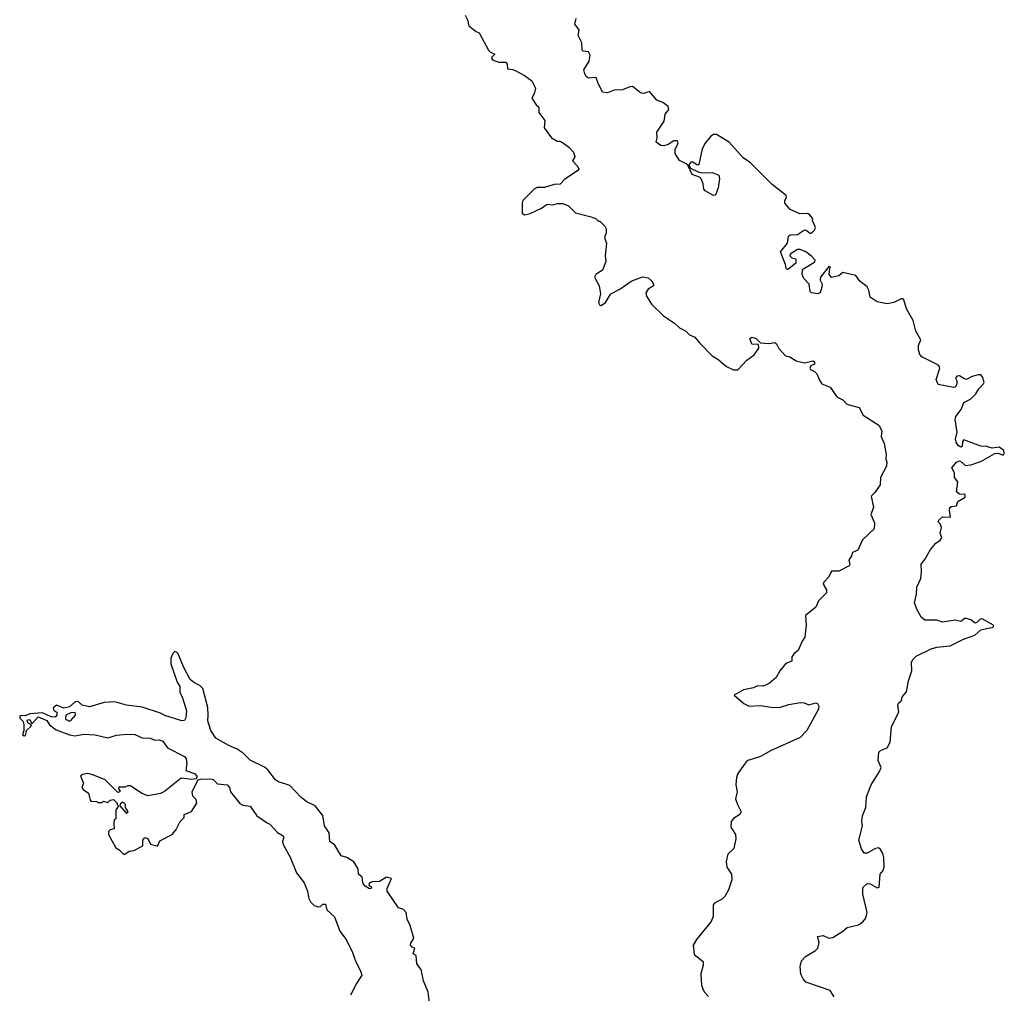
# Model space of a CAD drawing. Extents: x 1862350 to 2057294, y 212041 to 437318.
# Tile 51 of 256: x 1955015 to 1961940, y 288267 to 295117. Entities that reach past the tile are written whole.
import ezdxf

# ---------------------------------------------------------------- set-up
doc = ezdxf.new("R2010")
doc.units = 0

msp = doc.modelspace()

# ---------------------------------------------------------------- linework, layer by layer
at = {"layer": '0CON10XD'}
for points in [[(1958147.8, 295147.8), (1958165.3, 295115.3), (1958174.2, 295074.2), (1958225, 295032.7), (1958247.5, 295025), (1958311.8, 294901.8), (1958325, 294888.5), (1958356.7, 294875), (1958335.7, 294854.3), (1958333.1, 294845), (1958340.8, 294835), (1958385, 294819.1), (1958435, 294818.9), (1958442.9, 294805), (1958445, 294770), (1958483.9, 294766.1), (1958505, 294757), (1958565.4, 294725), (1958616.5, 294686.5), (1958641.6, 294635), (1958633.1, 294595), (1958617.6, 294565), (1958647.8, 294517.8), (1958665, 294501.9), (1958666.7, 294465), (1958708.7, 294408.7), (1958703.5, 294355), (1958754.5, 294285), (1958795, 294261.4), (1958811.4, 294261.4), (1958825, 294258.5), (1958875, 294221.8), (1958910.3, 294185), (1958918.9, 294151.1), (1958902.5, 294125), (1958941.2, 294085), (1958946.7, 294065), (1958940, 294055), (1958847.5, 293992.5), (1958815, 293960), (1958775, 293956.2), (1958705, 293937.1), (1958655, 293936.4), (1958635, 293927.8), (1958554.4, 293845), (1958548, 293825), (1958550, 293755), (1958564.3, 293744.3), (1958605, 293754.4), (1958685, 293790.9), (1958725, 293819.8), (1958765, 293814.1), (1958797.1, 293822.9), (1958835, 293822.5), (1958875, 293806.5), (1958925, 293758), (1959035, 293730), (1959070, 293715), (1959085, 293700), (1959095, 293700), (1959130, 293665), (1959140, 293645), (1959140, 293615), (1959130, 293595), (1959130, 293575), (1959142.5, 293545), (1959132.5, 293455), (1959137.5, 293415), (1959113.3, 293355), (1959066.1, 293323.9), (1959058, 293305), (1959090.6, 293245), (1959100.7, 293189.3), (1959086.4, 293126.4), (1959095, 293107.5), (1959105, 293106.7), (1959135, 293126.7), (1959171.9, 293188.1), (1959235, 293222), (1959315, 293278), (1959395, 293308), (1959435, 293300), (1959455, 293282.5), (1959472.5, 293255), (1959472.5, 293245), (1959435, 293221.9), (1959418.7, 293195), (1959422.5, 293172.5), (1959459.2, 293115), (1959543.5, 293033.5), (1959621.3, 292981.3), (1959655, 292949.4), (1959697.3, 292927.3), (1959725, 292899), (1959764.4, 292884.4), (1959795, 292842.3), (1959885, 292751), (1959925, 292729), (1959985, 292677.2), (1960035, 292653.6), (1960065.4, 292654.6), (1960128.7, 292721.3), (1960180.3, 292759.7), (1960213.8, 292805), (1960212, 292832)], [(1960711.7, 293368.3), (1960718.3, 293378.3), (1960705, 293380), (1960646.2, 293305), (1960643.8, 293285), (1960660, 293255), (1960657.5, 293235), (1960644.4, 293195.6), (1960625, 293187.8), (1960585, 293194.7), (1960574.7, 293204.7), (1960566.4, 293256.4), (1960530.8, 293295), (1960518, 293325), (1960520, 293355), (1960527.5, 293365), (1960607, 293413), (1960610, 293425), (1960585, 293452.5), (1960543.6, 293483.6), (1960505, 293500), (1960485, 293501.2), (1960435, 293466.2), (1960432, 293455), (1960445, 293440.8), (1960473.6, 293433.6), (1960473.3, 293405), (1960425, 293363.3), (1960415, 293360), (1960406.4, 293366.4), (1960401.9, 293395), (1960366.4, 293483.6), (1960415.9, 293544.1), (1960421.2, 293595), (1960435, 293602.9), (1960485, 293604.6), (1960535, 293637.3), (1960546.1, 293636.1), (1960575, 293614.2), (1960585, 293616), (1960605, 293636.2), (1960612.5, 293655), (1960590, 293705), (1960593.3, 293715), (1960575, 293742.5), (1960555, 293754.4), (1960501.8, 293751.8), (1960435, 293780.4), (1960396.4, 293825), (1960395.5, 293845), (1960408, 293865), (1960405, 293879.2), (1960306.7, 293956.7), (1960155, 294109.4), (1960104, 294145), (1960005, 294255.4), (1959915, 294308.6), (1959895, 294308.5), (1959875, 294296.9), (1959835, 294249.2), (1959815, 294208.8), (1959791.9, 294098.1), (1959782.7, 294092.7), (1959745, 294115.8), (1959735, 294113.3), (1959720, 294095), (1959732.5, 294072.5), (1959785.9, 294045.9), (1959815, 294040), (1959885, 294042.5), (1959933, 294023), (1959937, 293997), (1959927.5, 293935), (1959908.3, 293881.7), (1959895, 293880), (1959835, 293913.5), (1959826.5, 293925), (1959821.2, 293961.2), (1959806.7, 293996.7), (1959795, 294008), (1959745, 294028), (1959713, 294093), (1959702.3, 294102.3), (1959655.2, 294125.2), (1959623.8, 294175), (1959624, 294205), (1959645.8, 294245), (1959642.5, 294265), (1959615, 294264.2), (1959575, 294238.6), (1959545, 294230), (1959525, 294231.4), (1959492.5, 294255), (1959499.2, 294285), (1959496.2, 294325), (1959547.9, 294402.1), (1959555, 294452.5), (1959581.2, 294485), (1959575, 294506.2), (1959537.5, 294535), (1959495, 294551.2), (1959445, 294611.2), (1959405, 294597.1), (1959385, 294598.9), (1959325, 294646.2), (1959305, 294644.6), (1959255, 294624), (1959195, 294621.6), (1959148.3, 294601.7), (1959115, 294606.7), (1959080, 294675), (1959069.2, 294709.2), (1959015, 294706.4), (1959000.8, 294715), (1958989.6, 294735), (1958982.7, 294765), (1959021.2, 294825), (1959026.5, 294866.5), (1959015, 294890), (1958977.5, 294895), (1958971.7, 294901.7), (1958968.5, 294955), (1958957.6, 294977.6), (1958941.8, 295005), (1958949.6, 295045), (1958919.6, 295085), (1958928.8, 295125)], [(1960742.7, 288242.7), (1960715, 288285.8), (1960545, 288344.4), (1960525, 288368), (1960508, 288402), (1960504.3, 288455), (1960514.2, 288495), (1960542, 288525), (1960612.1, 288567.9), (1960629.4, 288585), (1960637.5, 288625), (1960625, 288666.7), (1960665, 288673.8), (1960705, 288655.8), (1960735, 288660.6), (1960805, 288704.3), (1960835, 288730.5), (1960915, 288750), (1960945, 288770.6), (1960965.7, 288795), (1960974.4, 288835), (1960944.5, 288965), (1960945, 289012.5), (1960975, 289040), (1960997, 289037), (1961045, 289010), (1961060, 289015), (1961067.5, 289105), (1961087.7, 289132.3), (1961094, 289155), (1961093.6, 289223.6), (1961085, 289250), (1961069.3, 289279.3), (1961055, 289290), (1961035, 289286), (1960975, 289252.5), (1960955, 289254.2), (1960934.6, 289284.6), (1960915.8, 289345), (1960942.9, 289445), (1960938.6, 289475), (1960943.1, 289515), (1960966.5, 289575), (1960970.5, 289649.5), (1961003.1, 289735), (1961062.1, 289827.9), (1961073.2, 289855), (1961053.3, 289905), (1961056.9, 289963.1), (1961068.6, 289975), (1961115.5, 289994.5), (1961137.8, 290035), (1961145.6, 290145), (1961197.5, 290245), (1961190, 290295), (1961195, 290307.5), (1961214.3, 290325.7), (1961225, 290356), (1961251.6, 290388.4), (1961265.3, 290464.7), (1961289.6, 290535), (1961288.2, 290595), (1961295.7, 290615), (1961320.8, 290639.2), (1961425, 290690.4), (1961465, 290701.8), (1961559.2, 290710.8), (1961652.4, 290757.6), (1961733.4, 290786.6), (1961775, 290824.4), (1961827.5, 290835), (1961855, 290840), (1961863.3, 290845), (1961865, 290857.5), (1961785, 290900.6), (1961770.7, 290899.3), (1961745.7, 290875), (1961735, 290871.8), (1961705.3, 290895.3), (1961665, 290906), (1961635, 290882.3), (1961593.2, 290893.2), (1961505, 290878.1), (1961465, 290892.5), (1961381.2, 290891.2), (1961355, 290913.3), (1961326.7, 290965), (1961308.6, 291015), (1961322.1, 291075), (1961325, 291123.3), (1961351.8, 291185), (1961357.8, 291235), (1961354.3, 291285.7), (1961381.8, 291318.2), (1961420.3, 291389.7), (1961457.5, 291435), (1961487.8, 291455), (1961501.1, 291475), (1961489.4, 291505), (1961498.8, 291545), (1961489.1, 291569.1), (1961474.5, 291584.5), (1961479.1, 291595), (1961505, 291618.7), (1961562.1, 291617.9), (1961554.5, 291665.5), (1961557.1, 291685), (1961568, 291692), (1961603.6, 291696.4), (1961612.1, 291727.9), (1961665, 291757.5), (1961665, 291776.2), (1961625, 291777.8), (1961604.4, 291795), (1961613, 291865), (1961590.3, 291895), (1961588.8, 291928.8), (1961570.5, 291965), (1961603.5, 292005), (1961625, 292013), (1961642.4, 292005), (1961665, 291980.4), (1961705.5, 291984.5), (1961775, 292009.1), (1961874, 292066), (1961896.8, 292066.8), (1961925, 292054.5), (1961935, 292054.5), (1961940, 292065), (1961936, 292086), (1961905, 292110.4), (1961855, 292103.3), (1961815, 292114.5), (1961775.4, 292115.4), (1961655, 292160), (1961645, 292150), (1961644.3, 292115), (1961635, 292110.4), (1961615, 292120.6), (1961601.8, 292145), (1961596.7, 292165), (1961609.2, 292215), (1961594.2, 292305), (1961598, 292325), (1961636.1, 292373.9), (1961655, 292422.5), (1961703.2, 292446.8), (1961740.8, 292485), (1961760.1, 292519.9), (1961794, 292555), (1961798, 292565), (1961786, 292605), (1961775, 292618), (1961755, 292618.6), (1961713, 292607), (1961675, 292586.5), (1961655, 292591.8), (1961625, 292611.1), (1961605, 292608.1), (1961597.1, 292595), (1961606.1, 292576.1), (1961605.9, 292555), (1961596.1, 292535), (1961585, 292528.2), (1961475, 292550), (1961461.2, 292585), (1961486.2, 292665), (1961483.3, 292675), (1961476.1, 292686.1), (1961360, 292745), (1961345, 292762.5), (1961336.4, 292793.6), (1961336.2, 292825), (1961352.5, 292865), (1961318.8, 292925), (1961299.5, 292999.5), (1961253.2, 293083.2), (1961233.3, 293145), (1961225, 293153.3), (1961215, 293153.3), (1961163.9, 293126.1), (1961115, 293116.7), (1961045, 293132.5), (1960997.5, 293165), (1960986.7, 293215), (1960975, 293237.5), (1960925, 293276.7), (1960895, 293316), (1960805, 293337.5), (1960775, 293313.8), (1960725, 293303.8), (1960708, 293325), (1960711.7, 293368.3)], [(1960212, 292832), (1960165, 292834.4), (1960150.6, 292875), (1960165, 292884.4), (1960195, 292874.5), (1960225, 292843.3), (1960285, 292838.2), (1960325, 292846.2), (1960337.3, 292837.3), (1960353.1, 292803.1), (1960401.2, 292751.2), (1960432.5, 292745), (1960475, 292716.2), (1960535, 292701.9), (1960594.1, 292715.9), (1960605, 292709.5), (1960605.7, 292694.3), (1960579.1, 292680.9), (1960571.5, 292665), (1960576.5, 292655), (1960605, 292641.4), (1960621.9, 292625), (1960641.5, 292575), (1960655.9, 292555.9), (1960715, 292531.6), (1960762.6, 292462.6), (1960805, 292442.6), (1960832.5, 292412.5), (1960918.8, 292388.8), (1960947.8, 292335), (1961057.3, 292265), (1961078.6, 292225), (1961074.4, 292185), (1961095.3, 292135), (1961108.8, 292058.8), (1961105.7, 292025), (1961112.8, 292005), (1961111.3, 291975), (1961069.2, 291895), (1961066.9, 291845), (1961029.9, 291790.1), (1961002.5, 291765), (1961020, 291685), (1961002, 291635), (1961026.6, 291576.6), (1961024.7, 291535), (1960942, 291458), (1960909.4, 291385), (1960871.7, 291368.3), (1960865.7, 291345), (1960845.3, 291315), (1960853.3, 291285), (1960848.6, 291275), (1960776.4, 291236.4), (1960725, 291236.7), (1960705, 291197.5), (1960671.1, 291158.9), (1960666.9, 291145), (1960689.5, 291105), (1960690, 291085), (1960632.7, 291027.3), (1960615.1, 290984.9), (1960540.9, 290925), (1960546.7, 290855), (1960537.7, 290772.3), (1960517.2, 290745), (1960490.2, 290679.8), (1960461.1, 290658.9), (1960444.4, 290635), (1960445.5, 290604.5), (1960403.2, 290586.8), (1960361.8, 290535), (1960335, 290489.2), (1960285, 290446.2), (1960245, 290427.5), (1960205, 290430), (1960175, 290416.2), (1960105, 290403.3), (1960040, 290365), (1960107.5, 290305), (1960145, 290286.2), (1960225, 290292.9), (1960315, 290278), (1960365, 290279.2), (1960425, 290298), (1960505, 290312.5), (1960531.7, 290311.7), (1960565, 290297.5), (1960615, 290310), (1960625, 290306.7), (1960635, 290287.5), (1960632.2, 290265), (1960551.8, 290115), (1960505, 290067.8), (1960295, 289972.5), (1960225, 289932.9), (1960135.8, 289904.2), (1960123.3, 289895), (1960066, 289814), (1960056.7, 289785), (1960051.2, 289735), (1960062, 289685), (1960050, 289635), (1960062.3, 289595), (1960089.5, 289545), (1960080, 289525), (1960035, 289497.8), (1960019.7, 289475), (1960017.5, 289435), (1960050, 289385), (1960051.8, 289355), (1960037.5, 289285), (1959995, 289245.5), (1959982.6, 289195), (1959989.3, 289155), (1960022.1, 289105), (1960022.5, 289065), (1960001.2, 288995), (1959975, 288948), (1959955, 288930), (1959905, 288904.7), (1959891.2, 288888.8), (1959893, 288807), (1959878.3, 288771.7), (1959774.6, 288645.4), (1959751.1, 288605), (1959759.3, 288539.3), (1959821.7, 288491.7), (1959822.5, 288465), (1959806.1, 288403.9), (1959810, 288325), (1959818.6, 288298.6), (1959827.8, 288277.8), (1959859.5, 288245)], [(1957904.5, 288145), (1957887.5, 288275), (1957854.6, 288355), (1957837.3, 288435), (1957807.8, 288475), (1957802.3, 288532.3), (1957781.2, 288545), (1957793.8, 288585), (1957775, 288590.9), (1957763.4, 288605), (1957765, 288620.6), (1957787.5, 288655), (1957761.2, 288745), (1957739.1, 288789.1), (1957733.1, 288835), (1957715, 288857.5), (1957678.8, 288868.8), (1957600, 288985), (1957599.2, 289005), (1957628.8, 289075), (1957595, 289083.5), (1957546.5, 289053.5), (1957495, 289052.5), (1957475, 289045.5), (1957470.3, 289030.3), (1957488.8, 289015), (1957486, 289005), (1957475, 289003.3), (1957445, 289020.6), (1957433.8, 289035), (1957427.2, 289047.2), (1957423.8, 289085), (1957397.9, 289105), (1957395, 289142.2), (1957365, 289192.2), (1957315, 289221.8), (1957275, 289233.8), (1957230.5, 289310.5), (1957195.6, 289335), (1957190.8, 289395), (1957159.6, 289445), (1957147.9, 289517.9), (1957092.9, 289585), (1957035, 289613.6), (1956995, 289643.8), (1956915, 289728.5), (1956835, 289754.5), (1956815, 289769.1), (1956759.1, 289839.1), (1956737.3, 289857.3), (1956635, 289906.5), (1956586.5, 289956.5), (1956544.7, 289984.7), (1956485, 290010.8), (1956395, 290061.4), (1956358.2, 290115), (1956337.1, 290185), (1956341.2, 290225), (1956337.4, 290277.4), (1956301.8, 290411.8), (1956285, 290430), (1956236.1, 290456.1), (1956214.3, 290475), (1956165.8, 290565), (1956130, 290655), (1956118.3, 290668.3), (1956105, 290672.5), (1956091.7, 290658.3), (1956078.6, 290625), (1956077.1, 290585), (1956122, 290455), (1956141.1, 290425), (1956140.9, 290385), (1956160.9, 290345), (1956188.5, 290255), (1956184.3, 290205.7), (1956175, 290186.2), (1956155, 290184.3), (1956035, 290220.6), (1956005, 290237.8), (1955875, 290280), (1955766.7, 290295), (1955685, 290318.9), (1955607.8, 290312.2), (1955505, 290282.2), (1955454.4, 290294.4), (1955425, 290320), (1955405, 290316.7), (1955365, 290283.3), (1955325, 290274), (1955272.5, 290295), (1955250, 290275), (1955255, 290257.5), (1955276.7, 290245), (1955276.7, 290225), (1955265, 290210), (1955235, 290213.3), (1955175, 290240), (1955086.8, 290233.2), (1955055, 290218.8), (1955025, 290222), (1955014.7, 290215.3), (1955015, 290202.5), (1955039.2, 290179.2), (1955044.4, 290155), (1955044.3, 290115), (1955034, 290085), (1955045, 290078), (1955055, 290081.2), (1955063.3, 290115), (1955093.3, 290145), (1955097, 290157), (1955075, 290167.5), (1955066.7, 290185), (1955070, 290190), (1955085, 290193.3), (1955098.3, 290168.3), (1955105, 290166.7), (1955145, 290211.2), (1955205.9, 290185.9), (1955224.3, 290155), (1955271.2, 290121.2), (1955365.5, 290084.5), (1955405, 290077.9), (1955465, 290090.8), (1955545, 290085.4), (1955635, 290065.3), (1955695, 290082.2), (1955765, 290090), (1955825, 290088.9), (1955875.4, 290065.4), (1955931.2, 290061.2), (1955965, 290047.1), (1955995, 290049.3), (1956021.1, 290041.1), (1956055, 289994.3), (1956175, 289933.8), (1956185, 289917.5), (1956191.4, 289885), (1956184.3, 289834.3), (1956245, 289814.5), (1956260.6, 289795), (1956261.2, 289785), (1956252.9, 289777.1), (1956225, 289771.1), (1956150.3, 289779.7), (1956032.7, 289687.3), (1956003.9, 289673.9), (1955915, 289657.5), (1955873, 289673), (1955795, 289726.7), (1955775, 289726.7), (1955755, 289717.5), (1955711.7, 289718.3), (1955710, 289705), (1955720, 289695), (1955720, 289685), (1955705, 289680), (1955615, 289770), (1955530, 289805), (1955495, 289813.8), (1955465, 289810), (1955450, 289805), (1955442.5, 289795), (1955462.5, 289745), (1955452.5, 289715), (1955460.7, 289700.7), (1955497.5, 289675), (1955510, 289625), (1955515, 289620), (1955557, 289617), (1955565, 289610), (1955595, 289610), (1955605, 289620), (1955635, 289610), (1955650, 289625), (1955675, 289630), (1955700, 289605), (1955700, 289595), (1955710, 289585), (1955690, 289555), (1955690, 289495), (1955680, 289485), (1955677.5, 289465), (1955680, 289425), (1955651.7, 289418.3), (1955640, 289405), (1955640, 289385), (1955690.7, 289290.7), (1955715, 289277.5), (1955745, 289246.2), (1955755, 289246), (1955785, 289267.1), (1955817.9, 289272.1), (1955880, 289305), (1955880, 289345), (1955895, 289363.3), (1955915.9, 289355.9), (1955935, 289317.5), (1955985, 289302.5), (1956000.7, 289339.3), (1956086.4, 289383.6), (1956115, 289420), (1956143.3, 289475), (1956172.5, 289505), (1956172.5, 289525), (1956223, 289547), (1956260, 289605), (1956255, 289630), (1956232.5, 289655), (1956228.8, 289685), (1956262.9, 289757.1), (1956270.8, 289769.2), (1956285.8, 289774.2), (1956356.6, 289776.6), (1956375, 289772), (1956405, 289742), (1956475, 289734.1), (1956489.5, 289715), (1956498.1, 289685), (1956562.5, 289602.5), (1956585, 289590), (1956635, 289583.8), (1956683.3, 289515), (1956755.8, 289465.8), (1956775, 289456), (1956828.8, 289398.8), (1956866.7, 289375), (1956872.5, 289365), (1956864.3, 289335.7), (1956868.1, 289315), (1956916.1, 289226.1), (1956960.9, 289115), (1957015.2, 289045.2), (1957038, 288985), (1957047.2, 288935), (1957060.4, 288910.4), (1957085, 288885.5), (1957115, 288876.2), (1957131.1, 288878.9), (1957146.9, 288895), (1957165, 288895.2), (1957174.2, 288855), (1957229.1, 288805), (1957266.5, 288705), (1957311.5, 288645), (1957355.7, 288555), (1957378.2, 288488.2), (1957412, 288425), (1957421.2, 288395), (1957383, 288337), (1957341.2, 288255)], [(1955365, 290182.5), (1955375, 290186), (1955406.2, 290223.8), (1955405, 290243.3), (1955375, 290241.2), (1955340, 290225), (1955335.7, 290195), (1955365, 290182.5)], [(1955765, 289533.3), (1955777.5, 289545), (1955760, 289575), (1955760, 289595), (1955745, 289610), (1955735, 289610), (1955721.7, 289598.3), (1955720, 289585), (1955765, 289533.3)]]:
    msp.add_lwpolyline(points, dxfattribs=at)

doc.saveas('drawing.dxf')
